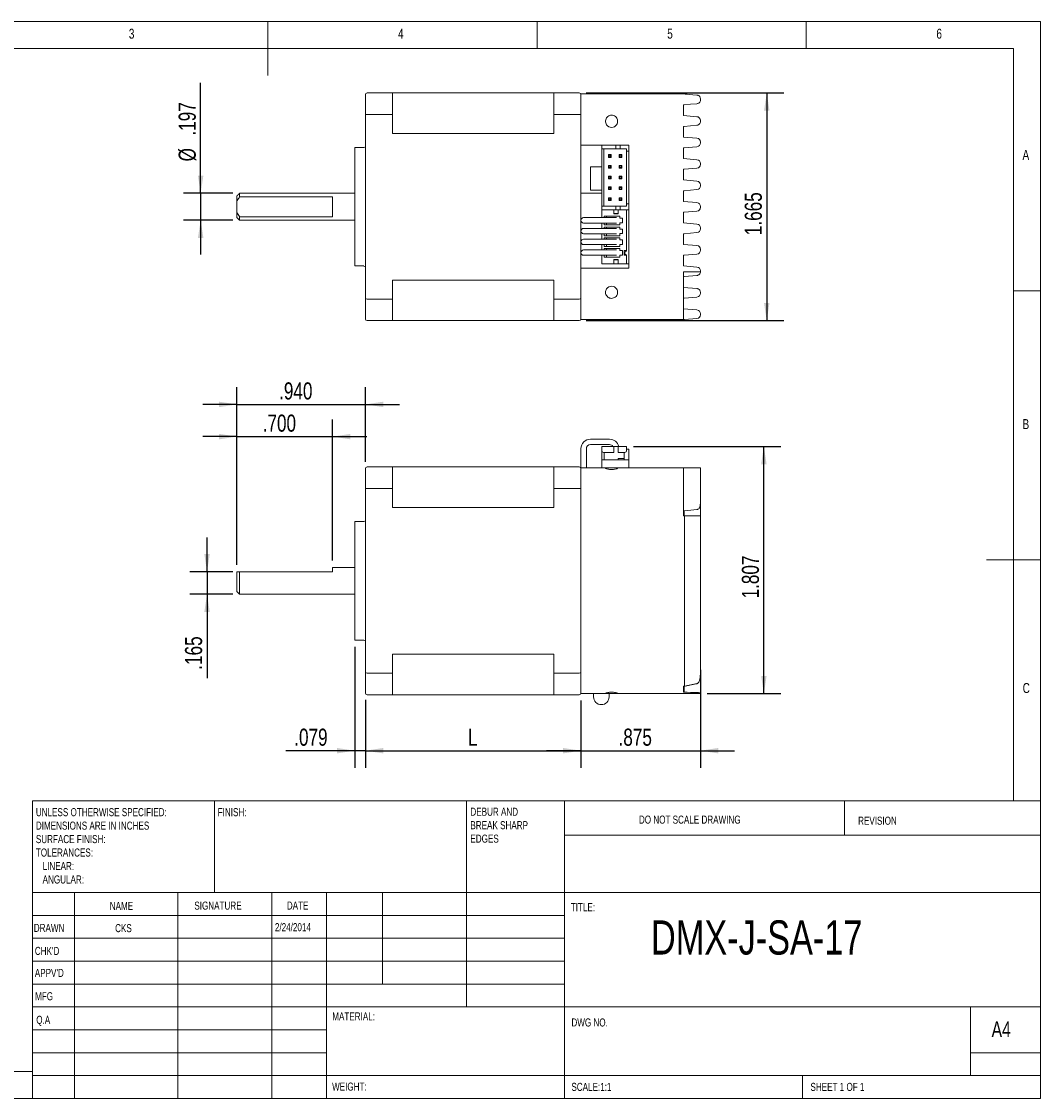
# Model space of a CAD drawing. Header units: inches. Extents: x 0.2 to 11.5, y 0.2 to 8.1.
# Tile 3 of 3: x 4 to 11.5, y 0.2 to 8.1. Entities that reach past the tile are written whole.
import ezdxf

# ---------------------------------------------------------------- set-up
doc = ezdxf.new("R2010")
doc.units = ezdxf.units.IN
doc.header["$MEASUREMENT"] = 0
doc.layers.add('FORMAT', color=7, linetype='Continuous')
doc.styles.add('SLDTEXTSTYLE0', font='TXT', dxfattribs={"width": 0.75})
doc.dimstyles.new('SLDDIMSTYLE1', dxfattribs={"dimtxt": 0.125, "dimasz": 0.13, "dimexe": 0, "dimexo": 0.0625, "dimgap": 0.03125, "dimtad": 2, "dimdec": 3, "dimzin": 12, "dimdsep": 46, "dimtxsty": 'Standard', "dimsah": 1, "dimcen": 0.09, "dimadec": 0, "dimazin": 0, "dimtfac": 1, "dimtdec": 3, "dimtofl": 0, "dimtmove": 0, "dimatfit": 3, "dimfxl": 0, "dimtolj": 1, "dimtzin": 12, "dimarcsym": 0})
doc.dimstyles.new('SLDDIMSTYLE4', dxfattribs={"dimtxt": 0.125, "dimasz": 0.13, "dimexe": 0, "dimexo": 0.0625, "dimgap": 0.03125, "dimtad": 2, "dimdec": 3, "dimzin": 12, "dimdsep": 46, "dimtxsty": 'Standard', "dimsah": 1, "dimcen": 0.09, "dimadec": 0, "dimazin": 0, "dimtfac": 1, "dimtdec": 3, "dimtofl": 0, "dimtmove": 0, "dimatfit": 3, "dimfxl": 0, "dimtolj": 1, "dimtzin": 12, "dimarcsym": 0})
doc.dimstyles.new('SLDDIMSTYLE5', dxfattribs={"dimtxt": 0.125, "dimasz": 0.13, "dimexe": 0, "dimexo": 0.0625, "dimgap": 0.03125, "dimtad": 2, "dimdec": 3, "dimzin": 4, "dimdsep": 46, "dimtxsty": 'Standard', "dimsah": 1, "dimcen": 0.09, "dimadec": 0, "dimazin": 0, "dimtfac": 1, "dimtdec": 3, "dimtofl": 0, "dimtmove": 0, "dimatfit": 3, "dimfxl": 0, "dimtolj": 1, "dimtzin": 12, "dimarcsym": 0})

# ---------------------------------------------------------------- blocks, each defined once
blk = doc.blocks.new('SW_NOTE_0')
at = {"color": 0, "linetype": 'Continuous', "lineweight": 0, "attachment_point": 1, "style": 'SLDTEXTSTYLE0'}
for s, insert, char_height in [('UNLESS OTHERWISE SPECIFIED:', (0, 0.0761), 0.059055), ('DIMENSIONS ARE IN INCHES', (0, -0.0223), 0.059055), ('SURFACE FINISH:', (0, -0.1207), 0.059055), ('TOLERANCES:', (0, -0.2191), 0.059055), ('   LINEAR:', (0, -0.3176), 0.05906), ('   ANGULAR:', (0, -0.416), 0.059055)]:
    blk.add_mtext(s, dxfattribs=dict(at, insert=insert, char_height=char_height))
blk = doc.blocks.new('SW_NOTE_1')
at = {"color": 0, "linetype": 'Continuous', "lineweight": 0, "attachment_point": 1, "style": 'SLDTEXTSTYLE0'}
for s, insert, char_height in [('DEBUR AND ', (0, 0.0761), 0.05906), ('BREAK SHARP ', (0, -0.0223), 0.059055), ('EDGES', (0, -0.1207), 0.05906)]:
    blk.add_mtext(s, dxfattribs=dict(at, insert=insert, char_height=char_height))
blk = doc.blocks.new('*D7')
at = {"layer": 'FORMAT'}
for p, q in [((5.4012, 4.0483), (5.4012, 4.2983)), ((5.5894, 4.0483), (5.2762, 4.0483)), ((5.4012, 4.0483), (5.4012, 3.8833)), ((5.5894, 3.8833), (5.2762, 3.8833)), ((5.4012, 3.8833), (5.4012, 3.269))]:
    blk.add_line(p, q, dxfattribs=at)
for points in [[(5.4012, 4.0483), (5.4212, 4.1783), (5.3812, 4.1783)], [(5.4012, 3.8833), (5.3812, 3.7533), (5.4212, 3.7533)]]:
    blk.add_solid(points, dxfattribs=at)
at = {"layer": 'FORMAT', "insert": (5.24, 3.3315), "char_height": 0.125, "attachment_point": 1, "rotation": 90, "style": 'SLDTEXTSTYLE0'}
blk.add_mtext('.165', dxfattribs=at)
blk = doc.blocks.new('*D8')
at = {"layer": 'FORMAT'}
for p, q in [((5.6197, 4.0983), (5.6197, 5.161)), ((6.3197, 4.1301), (6.3197, 5.161)), ((5.6197, 5.036), (5.3697, 5.036)), ((5.6197, 5.036), (6.3197, 5.036)), ((6.3197, 5.036), (6.5697, 5.036))]:
    blk.add_line(p, q, dxfattribs=at)
for points in [[(5.6197, 5.036), (5.4897, 5.056), (5.4897, 5.016)], [(6.3197, 5.036), (6.4497, 5.016), (6.4497, 5.056)]]:
    blk.add_solid(points, dxfattribs=at)
at = {"layer": 'FORMAT', "insert": (5.8081, 5.1971), "char_height": 0.125, "attachment_point": 1, "style": 'SLDTEXTSTYLE0'}
blk.add_mtext('.700', dxfattribs=at)
blk = doc.blocks.new('*D9')
at = {"layer": 'FORMAT'}
for p, q in [((5.6197, 4.0983), (5.6197, 5.3964)), ((6.5599, 4.8526), (6.5599, 5.3964)), ((5.6197, 5.2714), (5.3697, 5.2714)), ((5.6197, 5.2714), (6.5599, 5.2714)), ((6.5599, 5.2714), (6.8099, 5.2714))]:
    blk.add_line(p, q, dxfattribs=at)
for points in [[(5.6197, 5.2714), (5.4897, 5.2914), (5.4897, 5.2514)], [(6.5599, 5.2714), (6.6899, 5.2514), (6.6899, 5.2914)]]:
    blk.add_solid(points, dxfattribs=at)
at = {"layer": 'FORMAT', "insert": (5.9282, 5.4326), "char_height": 0.125, "attachment_point": 1, "style": 'SLDTEXTSTYLE0'}
blk.add_mtext('.940', dxfattribs=at)
blk = doc.blocks.new('*D10')
at = {"layer": 'FORMAT'}
for p, q in [((6.4811, 3.4987), (6.4811, 2.6146)), ((6.5599, 3.1109), (6.5599, 2.6146)), ((6.4811, 2.7396), (5.9764, 2.7396)), ((6.5599, 2.7396), (6.4811, 2.7396)), ((6.5599, 2.7396), (6.8099, 2.7396))]:
    blk.add_line(p, q, dxfattribs=at)
for points in [[(6.4811, 2.7396), (6.3511, 2.7596), (6.3511, 2.7196)], [(6.5599, 2.7396), (6.6899, 2.7196), (6.6899, 2.7596)]]:
    blk.add_solid(points, dxfattribs=at)
at = {"layer": 'FORMAT', "insert": (6.0389, 2.9008), "char_height": 0.125, "attachment_point": 1, "style": 'SLDTEXTSTYLE0'}
blk.add_mtext('.079', dxfattribs=at)
blk = doc.blocks.new('*D11')
at = {"layer": 'FORMAT'}
for p, q in [((6.5599, 3.1109), (6.5599, 2.6146)), ((8.1347, 3.1067), (8.1347, 2.6146)), ((6.5599, 2.7396), (8.1347, 2.7396))]:
    blk.add_line(p, q, dxfattribs=at)
for points in [[(6.5599, 2.7396), (6.6899, 2.7196), (6.6899, 2.7596)], [(8.1347, 2.7396), (8.0047, 2.7596), (8.0047, 2.7196)]]:
    blk.add_solid(points, dxfattribs=at)
at = {"layer": 'FORMAT', "insert": (7.3088, 2.9008), "char_height": 0.125, "attachment_point": 1, "style": 'SLDTEXTSTYLE0'}
blk.add_mtext('L', dxfattribs=at)
blk = doc.blocks.new('*D12')
at = {"layer": 'FORMAT'}
for p, q in [((9.0097, 3.3317), (9.0097, 2.6146)), ((8.1347, 3.1067), (8.1347, 2.6146)), ((8.1347, 2.7396), (7.8847, 2.7396)), ((8.1347, 2.7396), (9.0097, 2.7396)), ((9.0097, 2.7396), (9.2597, 2.7396))]:
    blk.add_line(p, q, dxfattribs=at)
for points in [[(8.1347, 2.7396), (8.0047, 2.7596), (8.0047, 2.7196)], [(9.0097, 2.7396), (9.1397, 2.7196), (9.1397, 2.7596)]]:
    blk.add_solid(points, dxfattribs=at)
at = {"layer": 'FORMAT', "insert": (8.4106, 2.9008), "char_height": 0.125, "attachment_point": 1, "style": 'SLDTEXTSTYLE0'}
blk.add_mtext('.875', dxfattribs=at)
blk = doc.blocks.new('*D13')
at = {"layer": 'FORMAT'}
for p, q in [((8.5189, 4.9642), (9.5983, 4.9642)), ((9.4733, 3.1567), (9.4733, 4.9642)), ((9.0597, 3.1567), (9.5983, 3.1567))]:
    blk.add_line(p, q, dxfattribs=at)
for points in [[(9.4733, 4.9642), (9.4533, 4.8342), (9.4933, 4.8342)], [(9.4733, 3.1567), (9.4933, 3.2867), (9.4533, 3.2867)]]:
    blk.add_solid(points, dxfattribs=at)
at = {"layer": 'FORMAT', "insert": (9.3122, 3.8527), "char_height": 0.125, "attachment_point": 1, "rotation": 90, "style": 'SLDTEXTSTYLE0'}
blk.add_mtext('1.807', dxfattribs=at)
blk = doc.blocks.new('*D14')
at = {"layer": 'FORMAT'}
for p, q in [((5.3546, 6.8149), (5.3546, 7.6225)), ((5.5894, 6.8149), (5.2296, 6.8149)), ((5.3546, 6.8149), (5.3546, 6.6181)), ((5.5894, 6.6181), (5.2296, 6.6181)), ((5.3546, 6.6181), (5.3546, 6.3681))]:
    blk.add_line(p, q, dxfattribs=at)
for points in [[(5.3546, 6.8149), (5.3746, 6.9449), (5.3346, 6.9449)], [(5.3546, 6.6181), (5.3346, 6.4881), (5.3746, 6.4881)]]:
    blk.add_solid(points, dxfattribs=at)
at = {"layer": 'FORMAT', "char_height": 0.125, "attachment_point": 1, "rotation": 90, "style": 'SLDTEXTSTYLE0'}
for s, insert in [('.197', (5.1935, 7.2368)), ('%%c', (5.1935, 7.0483))]:
    blk.add_mtext(s, dxfattribs=dict(at, insert=insert))
blk = doc.blocks.new('*D15')
at = {"layer": 'FORMAT'}
for p, q in [((8.1729, 7.5492), (9.6194, 7.5492)), ((9.4944, 7.5492), (9.4944, 5.8838)), ((8.1729, 5.8838), (9.6194, 5.8838))]:
    blk.add_line(p, q, dxfattribs=at)
for points in [[(9.4944, 7.5492), (9.4744, 7.4192), (9.5144, 7.4192)], [(9.4944, 5.8838), (9.5144, 6.0138), (9.4744, 6.0138)]]:
    blk.add_solid(points, dxfattribs=at)
at = {"layer": 'FORMAT', "insert": (9.3333, 6.5088), "char_height": 0.125, "attachment_point": 1, "rotation": 90, "style": 'SLDTEXTSTYLE0'}
blk.add_mtext('1.665', dxfattribs=at)

msp = doc.modelspace()

# ---------------------------------------------------------------- linework, layer by layer
at = {"color": 7, "linetype": 'Continuous', "lineweight": 0}
for p, q in [((11.4961, 8.0709), (0.1969, 8.0709)), ((5.8465, 8.0709), (5.8465, 7.6772)), ((7.815, 8.0709), (7.815, 7.874)), ((9.7835, 7.874), (9.7835, 8.0709)), ((11.4961, 3.0413), (11.4961, 8.0709)), ((11.2992, 7.874), (0.3937, 7.874)), ((11.2992, 2.372), (11.2992, 7.874)), ((11.2992, 6.1024), (11.4961, 6.1024)), ((11.4961, 4.1339), (11.1024, 4.1339)), ((11.4961, 0.1969), (11.4961, 3.0413)), ((4.126, 2.372), (11.4961, 2.372)), ((4.126, 2.372), (4.126, 0.1969)), ((5.4567, 1.7028), (5.4567, 2.372)), ((7.2992, 2.372), (7.2992, 0.8661)), ((8.0157, 2.372), (8.0157, 0.1969)), ((10.063, 2.1211), (10.063, 2.372)), ((11.4961, 2.1211), (8.0157, 2.1211)), ((11.4961, 1.7028), (4.126, 1.7028)), ((4.4331, 1.7028), (4.4331, 0.1969)), ((5.1886, 1.7028), (5.1886, 0.1969)), ((5.874, 1.7028), (5.874, 0.1969)), ((6.2756, 0.1969), (6.2756, 1.7028)), ((6.685, 1.0335), (6.685, 1.7028)), ((8.0157, 1.5354), (4.126, 1.5354)), ((8.0157, 1.3681), (4.126, 1.3681)), ((8.0157, 1.2008), (4.126, 1.2008)), ((8.0157, 1.0335), (4.126, 1.0335)), ((6.2756, 0.8661), (4.126, 0.8661)), ((6.2756, 0.8661), (11.4961, 0.8661)), ((10.9843, 0.3642), (10.9843, 0.8661)), ((6.2756, 0.6988), (4.126, 0.6988)), ((6.2756, 0.5315), (4.126, 0.5315)), ((11.4961, 0.5315), (10.9843, 0.5315)), ((0.3937, 0.3937), (4.126, 0.3937)), ((4.126, 0.3642), (11.4961, 0.3642)), ((9.7559, 0.1969), (9.7559, 0.3642)), ((0.1969, 0.1969), (11.4961, 0.1969))]:
    msp.add_line(p, q, dxfattribs=at)
at = {"color": 7, "linetype": 'Continuous', "lineweight": 15}
for p, q in [((6.5599, 7.3868), (6.5599, 7.5374)), ((6.5717, 7.5492), (6.7567, 7.5492)), ((6.7567, 7.3917), (6.7567, 7.5492)), ((7.9378, 7.5492), (6.7567, 7.5492)), ((7.9378, 7.5492), (8.1229, 7.5492)), ((7.9378, 7.3917), (7.9378, 7.5492)), ((8.1347, 7.5374), (8.1347, 7.5415)), ((8.1347, 7.5415), (8.8867, 7.5415)), ((8.1347, 7.5374), (8.1347, 7.5263)), ((8.1347, 7.3979), (8.1347, 7.5263)), ((9.0097, 7.5051), (9.0097, 7.4976)), ((8.8897, 7.4615), (8.8847, 7.4615)), ((8.8847, 7.4615), (8.8847, 7.3835)), ((6.5599, 6.0462), (6.5599, 7.3868)), ((6.5717, 7.3917), (6.7567, 7.3917)), ((6.7567, 7.2525), (6.7567, 7.3917)), ((7.9378, 7.3917), (8.1229, 7.3917)), ((7.9378, 7.2525), (7.9378, 7.3917)), ((8.1347, 7.3979), (8.1347, 7.3868)), ((8.1347, 7.3868), (8.1347, 7.3595)), ((8.1347, 7.3165), (8.1347, 7.3595)), ((9.0097, 7.3469), (9.0097, 7.3406)), ((7.9378, 7.2525), (6.7567, 7.2525)), ((8.1347, 7.1665), (8.1347, 7.3165)), ((8.8847, 7.2265), (8.8847, 7.3045)), ((8.8847, 7.3045), (8.8897, 7.3045)), ((8.8897, 7.3045), (8.9841, 7.3128)), ((8.2878, 7.1665), (8.1347, 7.1665)), ((8.1347, 7.1665), (8.1347, 6.2665)), ((8.2878, 7.1665), (8.3902, 7.1665)), ((8.2878, 7.1665), (8.2878, 7.139)), ((8.3902, 7.1665), (8.3902, 7.139)), ((8.3902, 7.1665), (8.4217, 7.1665)), ((8.4217, 7.139), (8.4217, 7.1665)), ((8.4847, 7.1665), (8.4217, 7.1665)), ((8.4847, 7.1665), (8.4847, 7.1232)), ((8.9841, 7.2178), (8.8847, 7.2265)), ((9.0097, 7.1899), (9.0097, 7.1836)), ((6.4811, 6.2835), (6.4811, 7.1496)), ((8.2878, 7.139), (8.3902, 7.139)), ((8.2878, 6.7216), (8.2878, 7.139)), ((8.3036, 7.139), (8.3036, 6.7216)), ((8.337, 7.0976), (8.341, 7.0937)), ((8.337, 7.0779), (8.337, 7.0976)), ((8.3567, 7.0976), (8.337, 7.0976)), ((8.341, 7.0937), (8.341, 7.0819)), ((8.341, 7.0937), (8.3528, 7.0937)), ((8.3567, 7.0976), (8.3528, 7.0937)), ((8.3528, 7.0937), (8.3528, 7.0819)), ((8.3567, 7.0976), (8.3567, 7.0779)), ((8.4217, 7.139), (8.3902, 7.139)), ((8.4197, 7.0937), (8.4158, 7.0976)), ((8.4355, 7.0976), (8.4158, 7.0976)), ((8.4158, 7.0779), (8.4158, 7.0976)), ((8.4197, 7.0937), (8.4315, 7.0937)), ((8.4197, 7.0819), (8.4197, 7.0937)), ((8.4689, 7.139), (8.4217, 7.139)), ((8.4315, 7.0937), (8.4355, 7.0976)), ((8.4315, 7.0819), (8.4315, 7.0937)), ((8.4355, 7.0976), (8.4355, 7.0779)), ((8.4689, 7.139), (8.4689, 7.1232)), ((8.4689, 7.1232), (8.4847, 7.1232)), ((8.4689, 7.1232), (8.4689, 6.7374)), ((8.4847, 7.1232), (8.4847, 6.7374)), ((8.8847, 7.1475), (8.8897, 7.1475)), ((8.8847, 7.0695), (8.8847, 7.1475)), ((8.8897, 7.1475), (8.9841, 7.1558)), ((8.2878, 7.009), (8.2047, 7.009)), ((8.2047, 7.009), (8.2047, 6.839)), ((8.341, 7.0819), (8.337, 7.0779)), ((8.3567, 7.0779), (8.337, 7.0779)), ((8.341, 7.0149), (8.337, 7.0189)), ((8.337, 6.9992), (8.337, 7.0189)), ((8.3567, 7.0189), (8.337, 7.0189)), ((8.3528, 7.0819), (8.341, 7.0819)), ((8.341, 7.0031), (8.341, 7.0149)), ((8.3528, 7.0149), (8.341, 7.0149)), ((8.3528, 7.0819), (8.3567, 7.0779)), ((8.3567, 7.0189), (8.3528, 7.0149)), ((8.3528, 7.0149), (8.3528, 7.0031)), ((8.3567, 7.0189), (8.3567, 6.9992)), ((8.4158, 7.0779), (8.4197, 7.0819)), ((8.4355, 7.0779), (8.4158, 7.0779)), ((8.4197, 7.0149), (8.4158, 7.0189)), ((8.4355, 7.0189), (8.4158, 7.0189)), ((8.4158, 6.9992), (8.4158, 7.0189)), ((8.4315, 7.0819), (8.4197, 7.0819)), ((8.4315, 7.0149), (8.4197, 7.0149)), ((8.4197, 7.0031), (8.4197, 7.0149)), ((8.4355, 7.0779), (8.4315, 7.0819)), ((8.4355, 7.0189), (8.4315, 7.0149)), ((8.4315, 7.0149), (8.4315, 7.0031)), ((8.4355, 7.0189), (8.4355, 6.9992)), ((8.9841, 7.0608), (8.8847, 7.0695)), ((9.0097, 7.0329), (9.0097, 7.0266)), ((8.341, 7.0031), (8.337, 6.9992)), ((8.3567, 6.9992), (8.337, 6.9992)), ((8.341, 6.9362), (8.337, 6.9401)), ((8.337, 6.9205), (8.337, 6.9401)), ((8.3567, 6.9401), (8.337, 6.9401)), ((8.3528, 7.0031), (8.341, 7.0031)), ((8.341, 6.9244), (8.341, 6.9362)), ((8.3528, 6.9362), (8.341, 6.9362)), ((8.3567, 6.9992), (8.3528, 7.0031)), ((8.3567, 6.9401), (8.3528, 6.9362)), ((8.3528, 6.9362), (8.3528, 6.9244)), ((8.3567, 6.9401), (8.3567, 6.9205)), ((8.4197, 7.0031), (8.4158, 6.9992)), ((8.4355, 6.9992), (8.4158, 6.9992)), ((8.4197, 6.9362), (8.4158, 6.9401)), ((8.4355, 6.9401), (8.4158, 6.9401)), ((8.4158, 6.9205), (8.4158, 6.9401)), ((8.4315, 7.0031), (8.4197, 7.0031)), ((8.4315, 6.9362), (8.4197, 6.9362)), ((8.4197, 6.9244), (8.4197, 6.9362)), ((8.4355, 6.9992), (8.4315, 7.0031)), ((8.4355, 6.9401), (8.4315, 6.9362)), ((8.4315, 6.9362), (8.4315, 6.9244)), ((8.4355, 6.9401), (8.4355, 6.9205)), ((8.8847, 6.9905), (8.8897, 6.9905)), ((8.8847, 6.9125), (8.8847, 6.9905)), ((8.8897, 6.9905), (8.9841, 6.9988)), ((8.341, 6.9244), (8.337, 6.9205)), ((8.3567, 6.9205), (8.337, 6.9205)), ((8.337, 6.8614), (8.341, 6.8575)), ((8.337, 6.8417), (8.337, 6.8614)), ((8.3567, 6.8614), (8.337, 6.8614)), ((8.3528, 6.9244), (8.341, 6.9244)), ((8.341, 6.8575), (8.3528, 6.8575)), ((8.341, 6.8575), (8.341, 6.8457)), ((8.3567, 6.9205), (8.3528, 6.9244)), ((8.3567, 6.8614), (8.3528, 6.8575)), ((8.3528, 6.8575), (8.3528, 6.8457)), ((8.3567, 6.8614), (8.3567, 6.8417)), ((8.4197, 6.9244), (8.4158, 6.9205)), ((8.4355, 6.9205), (8.4158, 6.9205)), ((8.4197, 6.8575), (8.4158, 6.8614)), ((8.4355, 6.8614), (8.4158, 6.8614)), ((8.4158, 6.8417), (8.4158, 6.8614)), ((8.4315, 6.9244), (8.4197, 6.9244)), ((8.4197, 6.8575), (8.4315, 6.8575)), ((8.4197, 6.8457), (8.4197, 6.8575)), ((8.4355, 6.9205), (8.4315, 6.9244)), ((8.4315, 6.8575), (8.4355, 6.8614)), ((8.4315, 6.8457), (8.4315, 6.8575)), ((8.4355, 6.8614), (8.4355, 6.8417)), ((8.9841, 6.9038), (8.8847, 6.9125)), ((9.0097, 6.8759), (9.0097, 6.8696)), ((5.6197, 6.7586), (5.6197, 6.7953)), ((5.6394, 6.8149), (5.6394, 6.7891)), ((5.6394, 6.7891), (6.3197, 6.7891)), ((6.3197, 6.644), (6.3197, 6.7891)), ((8.2047, 6.839), (8.2878, 6.839)), ((8.341, 6.8457), (8.337, 6.8417)), ((8.3567, 6.8417), (8.337, 6.8417)), ((8.341, 6.7787), (8.337, 6.7827)), ((8.3567, 6.7827), (8.337, 6.7827)), ((8.337, 6.763), (8.337, 6.7827)), ((8.3528, 6.8457), (8.341, 6.8457)), ((8.3528, 6.7787), (8.341, 6.7787)), ((8.341, 6.7669), (8.341, 6.7787)), ((8.3528, 6.8457), (8.3567, 6.8417)), ((8.3567, 6.7827), (8.3528, 6.7787)), ((8.3528, 6.7787), (8.3528, 6.7669)), ((8.3567, 6.7827), (8.3567, 6.763)), ((8.4158, 6.8417), (8.4197, 6.8457)), ((8.4355, 6.8417), (8.4158, 6.8417)), ((8.4197, 6.7787), (8.4158, 6.7827)), ((8.4355, 6.7827), (8.4158, 6.7827)), ((8.4158, 6.763), (8.4158, 6.7827)), ((8.4315, 6.8457), (8.4197, 6.8457)), ((8.4315, 6.7787), (8.4197, 6.7787)), ((8.4197, 6.7669), (8.4197, 6.7787)), ((8.4355, 6.8417), (8.4315, 6.8457)), ((8.4355, 6.7827), (8.4315, 6.7787)), ((8.4315, 6.7787), (8.4315, 6.7669)), ((8.4355, 6.7827), (8.4355, 6.763)), ((8.8847, 6.8335), (8.8897, 6.8335)), ((8.8847, 6.7555), (8.8847, 6.8335)), ((8.8897, 6.8335), (8.9841, 6.8418)), ((5.6197, 6.7586), (5.6197, 6.6744)), ((8.2878, 6.7216), (8.3902, 6.7216)), ((8.2878, 6.6941), (8.2878, 6.7216)), ((8.2878, 6.6372), (8.2878, 6.6941)), ((8.2878, 6.6941), (8.3764, 6.6941)), ((8.341, 6.7669), (8.337, 6.763)), ((8.3567, 6.763), (8.337, 6.763)), ((8.3528, 6.7669), (8.341, 6.7669)), ((8.3567, 6.763), (8.3528, 6.7669)), ((8.3764, 6.6941), (8.3764, 6.6646)), ((8.3764, 6.6941), (8.3902, 6.6941)), ((8.3902, 6.6941), (8.3902, 6.7216)), ((8.4217, 6.7216), (8.3902, 6.7216)), ((8.3902, 6.6941), (8.4079, 6.6941)), ((8.4079, 6.6646), (8.4079, 6.6941)), ((8.4079, 6.6941), (8.4689, 6.6941)), ((8.4197, 6.7669), (8.4158, 6.763)), ((8.4355, 6.763), (8.4158, 6.763)), ((8.4315, 6.7669), (8.4197, 6.7669)), ((8.4217, 6.6941), (8.4217, 6.7216)), ((8.4689, 6.7216), (8.4217, 6.7216)), ((8.4355, 6.763), (8.4315, 6.7669)), ((8.4689, 6.7374), (8.4847, 6.7374)), ((8.4689, 6.7216), (8.4689, 6.7374)), ((8.4689, 6.6941), (8.4689, 6.3959)), ((8.4689, 6.6941), (8.4847, 6.6941)), ((8.4847, 6.7374), (8.4847, 6.6941)), ((8.4847, 6.3004), (8.4847, 6.6941)), ((8.9841, 6.7468), (8.8847, 6.7555)), ((9.0097, 6.7189), (9.0097, 6.7126)), ((5.6197, 6.6378), (5.6197, 6.6744)), ((6.3197, 6.644), (5.6394, 6.644)), ((5.6394, 6.644), (5.6394, 6.6181)), ((8.2046, 6.6372), (8.1554, 6.6372)), ((8.3055, 6.6468), (8.3055, 6.6372)), ((8.4197, 6.6468), (8.3055, 6.6468)), ((8.3213, 6.6468), (8.3213, 6.6372)), ((8.3944, 6.6372), (8.3452, 6.6372)), ((8.4079, 6.6665), (8.3764, 6.6665)), ((8.3764, 6.6646), (8.4079, 6.6646)), ((8.4197, 6.6321), (8.4197, 6.6468)), ((8.4394, 6.6321), (8.4197, 6.6321)), ((8.4394, 6.5986), (8.4394, 6.6321)), ((8.8847, 6.6765), (8.8897, 6.6765)), ((8.8847, 6.5985), (8.8847, 6.6765)), ((8.8897, 6.6765), (8.9841, 6.6848)), ((8.1554, 6.5978), (8.2046, 6.5978)), ((8.2046, 6.5584), (8.1554, 6.5584)), ((8.2878, 6.5584), (8.2878, 6.5978)), ((8.3055, 6.5978), (8.3055, 6.5838)), ((8.3055, 6.5838), (8.4197, 6.5838)), ((8.3055, 6.5681), (8.3055, 6.5584)), ((8.4197, 6.5681), (8.3055, 6.5681)), ((8.3213, 6.5978), (8.3213, 6.5838)), ((8.3213, 6.5681), (8.3213, 6.5584)), ((8.3452, 6.5978), (8.3944, 6.5978)), ((8.3944, 6.5584), (8.3452, 6.5584)), ((8.4197, 6.5838), (8.4197, 6.5986)), ((8.4197, 6.5986), (8.4394, 6.5986)), ((8.4197, 6.5533), (8.4197, 6.5681)), ((8.4394, 6.5533), (8.4197, 6.5533)), ((8.4394, 6.5199), (8.4394, 6.5533)), ((8.9841, 6.5898), (8.8847, 6.5985)), ((9.0097, 6.5619), (9.0097, 6.5556)), ((8.1554, 6.5191), (8.2046, 6.5191)), ((8.2046, 6.4797), (8.1554, 6.4797)), ((8.2878, 6.4797), (8.2878, 6.5191)), ((8.3055, 6.5191), (8.3055, 6.5051)), ((8.3055, 6.5051), (8.4197, 6.5051)), ((8.4197, 6.4894), (8.3055, 6.4894)), ((8.3055, 6.4894), (8.3055, 6.4797)), ((8.3213, 6.5191), (8.3213, 6.5051)), ((8.3213, 6.4797), (8.3213, 6.4894)), ((8.3452, 6.5191), (8.3944, 6.5191)), ((8.3944, 6.4797), (8.3452, 6.4797)), ((8.4197, 6.5051), (8.4197, 6.5199)), ((8.4197, 6.5199), (8.4394, 6.5199)), ((8.4197, 6.4746), (8.4197, 6.4894)), ((8.4394, 6.4746), (8.4197, 6.4746)), ((8.4394, 6.4411), (8.4394, 6.4746)), ((8.8847, 6.5195), (8.8897, 6.5195)), ((8.8847, 6.4415), (8.8847, 6.5195)), ((8.8897, 6.5195), (8.9841, 6.5278)), ((8.1554, 6.4403), (8.2046, 6.4403)), ((8.2046, 6.4009), (8.1554, 6.4009)), ((8.2878, 6.4009), (8.2878, 6.4403)), ((8.3055, 6.4403), (8.3055, 6.4264)), ((8.3055, 6.4264), (8.4197, 6.4264)), ((8.4197, 6.4106), (8.3055, 6.4106)), ((8.3055, 6.4106), (8.3055, 6.4009)), ((8.3213, 6.4264), (8.3213, 6.4403)), ((8.3213, 6.4106), (8.3213, 6.4009)), ((8.3452, 6.4403), (8.3944, 6.4403)), ((8.3944, 6.4009), (8.3452, 6.4009)), ((8.4197, 6.4264), (8.4197, 6.4411)), ((8.4197, 6.4411), (8.4394, 6.4411)), ((8.4197, 6.3959), (8.4197, 6.4106)), ((8.4394, 6.3959), (8.4197, 6.3959)), ((8.4394, 6.3624), (8.4394, 6.3959)), ((8.4689, 6.3959), (8.4512, 6.3959)), ((8.4512, 6.3624), (8.4512, 6.3959)), ((8.4689, 6.3949), (8.4571, 6.385)), ((8.4571, 6.385), (8.4571, 6.3732)), ((8.4689, 6.3949), (8.4689, 6.3959)), ((8.9841, 6.4328), (8.8847, 6.4415)), ((9.0097, 6.4049), (9.0097, 6.3986)), ((8.1554, 6.3616), (8.2046, 6.3616)), ((8.2878, 6.3004), (8.2878, 6.3616)), ((8.3764, 6.3004), (8.2878, 6.3004)), ((8.3055, 6.3616), (8.3055, 6.3476)), ((8.3055, 6.3476), (8.4197, 6.3476)), ((8.3213, 6.3616), (8.3213, 6.3476)), ((8.3452, 6.3616), (8.3944, 6.3616)), ((8.4079, 6.3299), (8.3764, 6.3299)), ((8.3764, 6.3299), (8.3764, 6.3004)), ((8.3764, 6.3279), (8.4079, 6.3279)), ((8.4079, 6.3004), (8.3764, 6.3004)), ((8.4079, 6.3004), (8.4079, 6.3299)), ((8.4689, 6.3004), (8.4079, 6.3004)), ((8.4197, 6.3476), (8.4197, 6.3624)), ((8.4197, 6.3624), (8.4394, 6.3624)), ((8.4512, 6.3624), (8.4689, 6.3624)), ((8.4571, 6.3732), (8.4689, 6.3634)), ((8.4689, 6.3624), (8.4689, 6.3634)), ((8.4689, 6.3624), (8.4689, 6.3004)), ((8.4847, 6.3004), (8.4689, 6.3004)), ((8.4847, 6.2665), (8.4847, 6.3004)), ((8.8847, 6.3625), (8.8897, 6.3625)), ((8.8847, 6.2845), (8.8847, 6.3625)), ((8.8897, 6.3625), (8.9841, 6.3708)), ((8.1347, 6.1165), (8.1347, 6.2665)), ((8.4847, 6.2665), (8.1347, 6.2665)), ((8.9841, 6.2758), (8.8847, 6.2845)), ((8.8847, 6.2415), (9.0097, 6.2415)), ((8.8847, 6.2415), (8.8847, 6.1165)), ((9.0097, 6.2479), (9.0097, 6.2416)), ((9.0097, 6.2416), (9.0097, 6.2415)), ((7.9378, 6.1805), (6.7567, 6.1805)), ((6.7567, 6.0413), (6.7567, 6.1805)), ((7.9378, 6.0413), (7.9378, 6.1805)), ((8.8847, 6.2055), (8.8897, 6.2055)), ((8.1347, 6.0736), (8.1347, 6.1165)), ((8.1347, 6.0736), (8.1347, 6.0462)), ((8.8847, 5.8915), (8.8847, 6.1165)), ((9.0097, 6.0846), (9.0097, 6.0909)), ((6.5599, 5.8957), (6.5599, 6.0462)), ((6.5717, 6.0413), (6.7567, 6.0413)), ((6.7567, 5.8838), (6.7567, 6.0413)), ((7.9378, 6.0413), (8.1229, 6.0413)), ((7.9378, 5.8838), (7.9378, 6.0413)), ((8.1347, 6.0462), (8.1347, 6.0351)), ((8.1347, 5.9068), (8.1347, 6.0351)), ((8.8847, 6.0485), (8.8897, 6.0485)), ((8.8897, 6.0485), (8.9841, 6.0568)), ((8.1347, 5.9068), (8.1347, 5.8957)), ((8.9841, 5.9618), (8.8847, 5.9705)), ((9.0097, 5.9273), (9.0097, 5.9339)), ((6.5717, 5.8838), (6.7567, 5.8838)), ((7.9378, 5.8838), (6.7567, 5.8838)), ((7.9378, 5.8838), (8.1229, 5.8838)), ((8.1347, 5.8915), (8.1347, 5.8957)), ((8.8847, 5.8915), (8.1347, 5.8915)), ((8.8847, 5.8915), (8.8931, 5.8915)), ((8.8931, 5.8915), (8.9841, 5.8995)), ((8.2878, 4.9327), (8.2878, 4.9642)), ((8.3764, 4.9642), (8.2878, 4.9642)), ((8.3055, 4.9642), (8.2878, 4.9642)), ((8.3699, 4.9642), (8.3055, 4.9642)), ((8.3764, 4.9327), (8.3764, 4.9642)), ((8.4079, 4.9642), (8.3764, 4.9642)), ((8.4079, 4.9642), (8.4079, 4.9327)), ((8.4689, 4.9642), (8.4079, 4.9642)), ((8.4197, 4.9642), (8.4122, 4.9642)), ((8.4394, 4.9642), (8.4197, 4.9642)), ((8.4689, 4.9642), (8.4512, 4.9642)), ((8.4689, 4.9327), (8.4689, 4.9642)), ((8.2878, 4.8658), (8.2878, 4.9327)), ((8.2878, 4.8658), (8.2878, 4.9327)), ((8.2996, 4.9209), (8.3764, 4.9209)), ((8.3055, 4.9209), (8.3055, 4.8658)), ((8.3764, 4.9209), (8.3764, 4.9327)), ((8.4079, 4.9327), (8.4079, 4.9209)), ((8.4571, 4.9209), (8.4079, 4.9209)), ((8.4512, 4.8756), (8.4512, 4.9209)), ((8.4689, 4.9445), (8.4847, 4.9445)), ((8.4847, 4.9445), (8.4847, 4.8658)), ((8.4847, 4.9445), (8.4847, 4.8677)), ((6.5717, 4.8144), (6.7567, 4.8144)), ((7.9378, 4.8144), (6.7567, 4.8144)), ((6.7567, 4.6569), (6.7567, 4.8144)), ((7.9378, 4.6569), (7.9378, 4.8144)), ((7.9378, 4.8144), (8.1229, 4.8144)), ((8.1347, 4.8026), (8.1347, 4.8067)), ((8.1347, 4.8067), (8.3229, 4.8067)), ((8.1357, 4.8067), (8.1347, 4.8067)), ((8.2878, 4.8067), (8.1751, 4.8067)), ((8.2878, 4.8658), (8.2878, 4.8067)), ((8.4847, 4.8658), (8.2878, 4.8658)), ((8.3965, 4.8067), (8.3229, 4.8067)), ((8.3965, 4.8067), (8.8847, 4.8067)), ((8.4079, 4.8658), (8.4079, 4.8756)), ((8.4079, 4.8756), (8.4512, 4.8756)), ((8.4512, 4.8658), (8.4512, 4.8756)), ((8.4512, 4.8658), (8.4512, 4.8756)), ((8.4512, 4.8658), (8.4512, 4.8756)), ((8.4512, 4.8658), (8.4512, 4.8756)), ((8.4689, 4.8658), (8.4512, 4.8658)), ((8.4571, 4.8658), (8.4689, 4.8658)), ((8.4571, 4.8658), (8.4689, 4.8658)), ((8.4689, 4.8658), (8.4571, 4.8658)), ((8.4689, 4.8658), (8.4571, 4.8658)), ((8.4847, 4.8067), (8.4847, 4.8658)), ((8.8847, 4.5817), (8.8847, 4.8067)), ((8.8847, 4.8067), (9.0097, 4.8067)), ((8.8847, 4.8067), (8.8897, 4.8067)), ((8.8847, 4.8067), (8.8897, 4.8067)), ((8.8847, 4.8067), (8.8897, 4.8067)), ((8.8847, 4.8067), (8.8897, 4.8067)), ((8.8847, 4.8067), (8.8897, 4.8067)), ((8.8847, 4.8067), (8.8897, 4.8067)), ((8.8847, 4.8067), (8.8897, 4.8067)), ((8.8897, 4.8067), (8.9841, 4.8067)), ((8.8897, 4.8067), (8.9841, 4.8067)), ((8.8897, 4.8067), (8.9841, 4.8067)), ((8.8897, 4.8067), (8.9841, 4.8067)), ((8.8897, 4.8067), (8.9841, 4.8067)), ((8.8897, 4.8067), (8.9841, 4.8067)), ((8.8897, 4.8067), (8.9841, 4.8067)), ((8.9841, 4.8067), (9.0097, 4.8067)), ((8.9841, 4.8067), (9.0097, 4.8067)), ((8.9841, 4.8067), (9.0097, 4.8067)), ((8.9841, 4.8067), (9.0097, 4.8067)), ((8.9841, 4.8067), (9.0097, 4.8067)), ((8.9841, 4.8067), (9.0097, 4.8067)), ((8.9841, 4.8067), (8.9959, 4.8067)), ((9.0097, 4.5817), (9.0097, 4.8067)), ((9.0097, 4.8067), (9.0097, 4.4567)), ((6.5599, 4.652), (6.5599, 4.8026)), ((8.1347, 4.8026), (8.1347, 4.7915)), ((8.1347, 4.6631), (8.1347, 4.7915)), ((6.5599, 3.3114), (6.5599, 4.652)), ((6.5717, 4.6569), (6.7567, 4.6569)), ((6.7567, 4.5177), (6.7567, 4.6569)), ((7.9378, 4.5177), (7.9378, 4.6569)), ((7.9378, 4.6569), (8.1229, 4.6569)), ((8.1347, 4.6631), (8.1347, 4.652)), ((8.1347, 4.652), (8.1347, 4.6247)), ((8.1347, 4.5817), (8.1347, 4.6247)), ((8.1347, 3.3817), (8.1347, 4.5817)), ((8.8847, 4.5817), (8.8847, 4.4567)), ((7.9378, 4.5177), (6.7567, 4.5177)), ((8.8847, 4.4939), (8.8897, 4.4939)), ((8.8897, 4.4572), (8.8897, 4.4939)), ((6.4811, 3.5487), (6.4811, 4.4148)), ((8.8847, 4.4567), (8.8931, 4.4567)), ((8.8931, 3.3817), (8.8931, 4.4567)), ((8.8931, 4.4567), (8.9841, 4.4567)), ((8.9841, 4.4567), (9.0097, 4.4567)), ((9.0097, 4.4567), (9.0097, 3.3817)), ((5.6197, 3.903), (5.6197, 4.0483)), ((6.3197, 4.0483), (5.6394, 4.0483)), ((5.6394, 4.0483), (5.6394, 3.8833)), ((6.3197, 4.0483), (6.3197, 4.0801)), ((7.9378, 3.4457), (6.7567, 3.4457)), ((6.7567, 3.3065), (6.7567, 3.4457)), ((7.9378, 3.3065), (7.9378, 3.4457)), ((6.5599, 3.1609), (6.5599, 3.3114)), ((8.1347, 3.3388), (8.1347, 3.3817)), ((8.1347, 3.3388), (8.1347, 3.3114)), ((8.1347, 3.3114), (8.1347, 3.3003)), ((8.8931, 3.2112), (8.8931, 3.3817)), ((9.0097, 3.3817), (9.0097, 3.3323)), ((9.0097, 3.3323), (9.0097, 3.159)), ((6.5717, 3.3065), (6.7567, 3.3065)), ((6.7567, 3.149), (6.7567, 3.3065)), ((7.9378, 3.3065), (8.1229, 3.3065)), ((7.9378, 3.149), (7.9378, 3.3065)), ((8.1347, 3.172), (8.1347, 3.3003)), ((8.1347, 3.172), (8.1347, 3.1609)), ((8.1347, 3.1567), (8.1347, 3.1609)), ((8.3229, 3.1567), (8.1347, 3.1567)), ((8.2277, 3.1567), (8.1347, 3.1567)), ((8.3965, 3.1567), (8.3229, 3.1567)), ((8.4847, 3.1567), (8.3417, 3.1567)), ((8.9929, 3.1567), (8.3965, 3.1567)), ((8.8847, 3.2106), (8.8931, 3.2112)), ((8.8847, 3.2106), (8.8847, 3.1672)), ((8.8847, 3.1672), (8.8897, 3.1672)), ((8.8847, 3.1567), (8.8897, 3.1567)), ((8.8847, 3.1567), (8.8897, 3.1567)), ((8.8847, 3.1567), (8.8897, 3.1567)), ((8.8847, 3.1567), (8.8897, 3.1567)), ((8.8847, 3.1567), (8.8897, 3.1567)), ((8.8847, 3.1567), (8.8897, 3.1567)), ((8.8847, 3.1567), (8.8897, 3.1567)), ((8.8897, 3.1672), (8.8897, 3.211)), ((8.9841, 3.1567), (8.8897, 3.1567)), ((8.9841, 3.1567), (8.8897, 3.1567)), ((8.9841, 3.1567), (8.8897, 3.1567)), ((8.9841, 3.1567), (8.8897, 3.1567)), ((8.9841, 3.1567), (8.8897, 3.1567)), ((8.9841, 3.1567), (8.8897, 3.1567)), ((8.9841, 3.1567), (8.8897, 3.1567)), ((9.0097, 3.1567), (8.9841, 3.1567)), ((9.0097, 3.1567), (8.9841, 3.1567)), ((9.0097, 3.1567), (8.9841, 3.1567)), ((9.0097, 3.1567), (8.9841, 3.1567)), ((9.0097, 3.1567), (8.9841, 3.1567)), ((9.0097, 3.1567), (8.9841, 3.1567)), ((9.0097, 3.1567), (8.9841, 3.1567)), ((9.0097, 3.159), (9.0097, 3.1582)), ((9.0097, 3.1582), (9.0097, 3.1567)), ((6.5717, 3.149), (6.7567, 3.149)), ((7.9378, 3.149), (6.7567, 3.149)), ((7.9378, 3.149), (8.1229, 3.149))]:
    msp.add_line(p, q, dxfattribs=at)
at = {"color": 7, "linetype": 'Continuous', "lineweight": 15, "flags": 128}
for points in [[(8.9841, 7.533), (8.9545, 7.5356), (8.9301, 7.5377), (8.9112, 7.5394), (8.8976, 7.5406), (8.8894, 7.5413), (8.8867, 7.5415)], [(8.8897, 7.4615), (8.9374, 7.4657), (8.9841, 7.4698)], [(8.9841, 7.3748), (8.9343, 7.3791), (8.8847, 7.3835)], [(8.8897, 6.2055), (8.9223, 6.2084), (8.9538, 6.2111), (8.9841, 6.2138)], [(8.9841, 6.1188), (8.9509, 6.1217), (8.9178, 6.1246), (8.8847, 6.1275)], [(9.0097, 4.8067), (9.0097, 4.8067)]]:
    msp.add_lwpolyline(points, dxfattribs=at)
at = {"color": 7, "linetype": 'Continuous', "lineweight": 15}
for centre, radius, start, end in [((6.5717, 7.5374), 0.0118, 90, 180), ((8.1229, 7.5374), 0.0118, 0, 90), ((8.3597, 7.3415), 0.0445, 214.18022, 325.81978), ((8.9817, 7.3406), 0.028, 275, 300.3879), ((8.9817, 7.1899), 0.028, 0, 85), ((8.9817, 7.1836), 0.028, 275, 0), ((6.5481, 7.1614), 0.0118, 270, 0), ((8.9817, 7.0329), 0.028, 0, 85), ((8.9817, 7.0266), 0.028, 275, 0), ((8.9817, 6.8759), 0.028, 0, 85), ((8.9817, 6.8696), 0.028, 275, 0), ((8.9817, 6.7189), 0.028, 0, 85), ((8.9817, 6.7126), 0.028, 275, 0), ((8.1554, 6.6175), 0.0197, 90, 270), ((8.1554, 6.5387), 0.0197, 90, 270), ((8.9817, 6.5619), 0.028, 0, 85), ((8.9817, 6.5556), 0.028, 275, 0), ((8.1554, 6.46), 0.0197, 90, 270), ((8.1554, 6.3813), 0.0197, 90, 270), ((8.9817, 6.4049), 0.028, 360, 85), ((8.9817, 6.3986), 0.028, 275, 360), ((6.5481, 6.2716), 0.0118, 0, 90), ((8.9817, 6.2479), 0.028, 0, 85), ((8.3597, 6.0915), 0.0445, 34.18022, 145.81978), ((8.9817, 6.0846), 0.028, 275, 0), ((8.9817, 6.0909), 0.028, 360, 66.39548), ((8.9817, 5.9339), 0.028, 0, 85), ((8.9817, 5.9273), 0.028, 275, 0), ((6.5717, 5.8957), 0.0118, 180, 270), ((8.1229, 5.8957), 0.0118, 270, 0), ((8.2046, 4.9482), 0.0689, 90, 180), ((8.2046, 4.9482), 0.0295, 90, 180), ((8.3452, 4.9482), 0.0689, 13.47021, 90), ((8.3452, 4.9482), 0.0295, 32.92399, 90), ((8.2996, 4.9327), 0.0118, 180, 270), ((8.4571, 4.9327), 0.0118, 270, 0), ((6.5717, 4.8026), 0.0118, 90, 180), ((8.1229, 4.8026), 0.0118, 0, 90), ((6.5481, 4.4266), 0.0118, 270, 0), ((6.5481, 3.5368), 0.0118, 0, 90), ((6.5717, 3.1609), 0.0118, 180, 270), ((8.1229, 3.1609), 0.0118, 270, 0), ((8.2847, 3.1334), 0.057, 180, 0)]:
    msp.add_arc(centre, radius, start, end, dxfattribs=at)
for centre, major_axis, ratio, start_param, end_param in [((6.5717, 7.3868), (0.0118, 0), 0.414214, 1.570796, 3.141593), ((8.1229, 7.3868), (0.0118, 0), 0.414214, 0, 1.570796), ((6.5717, 6.0462), (0.0118, 0), 0.414214, 3.141593, 4.712389), ((8.1229, 6.0462), (0.0118, 0), 0.414214, 4.712389, 6.283185), ((6.5717, 4.652), (0.0118, 0), 0.414214, 1.570796, 3.141593), ((8.1229, 4.652), (0.0118, 0), 0.414214, 0, 1.570796), ((7.8724, 4.5817), (1.4288, 0), 0.087489, 5.504731, 5.604072), ((9.0097, 4.5817), (1.4288, 0), 0.087489, 4.624788, 4.694529), ((6.5717, 3.3114), (0.0118, 0), 0.414214, 3.141593, 4.712389), ((8.1229, 3.3114), (0.0118, 0), 0.414214, 4.712389, 6.283185), ((9.6669, 3.3817), (2.5718, 0), 0.087489, 4.405366, 4.443684)]:
    msp.add_ellipse(centre, major_axis=major_axis, ratio=ratio, start_param=start_param, end_param=end_param, dxfattribs=at)
for points, knots in [([(9.0097, 7.5051), (9.0086, 7.5111), (9.007, 7.5196), (8.9994, 7.5272), (8.9939, 7.5306), (8.9885, 7.5324), (8.9855, 7.5328), (8.9841, 7.533)], [0, 0, 0, 0, 0.468665, 0.6688808, 0.8655935, 0.9414087, 1, 1, 1, 1]), ([(8.9841, 7.4698), (8.9867, 7.4702), (8.9918, 7.4711), (8.999, 7.4752), (9.0056, 7.482), (9.0092, 7.4901), (9.0095, 7.4955), (9.0097, 7.4976)], [0, 0, 0, 0, 0.147141, 0.293557, 0.501439, 0.799996, 1, 1, 1, 1]), ([(8.3965, 7.3165), (8.3989, 7.3209), (8.4036, 7.3296), (8.4048, 7.3446), (8.4014, 7.3591), (8.3933, 7.3719), (8.3813, 7.3814), (8.3668, 7.3863), (8.3518, 7.3861), (8.338, 7.3813), (8.3264, 7.3722), (8.3181, 7.3596), (8.3144, 7.3447), (8.3158, 7.3294), (8.3205, 7.3208), (8.3229, 7.3165)], [0, 0, 0, 0, 0.076124, 0.15225, 0.228514, 0.30654, 0.386311, 0.465092, 0.540461, 0.61401, 0.689329, 0.767901, 0.847723, 0.925921, 1, 1, 1, 1]), ([(9.0097, 7.3469), (9.0093, 7.3501), (9.0087, 7.3564), (9.0038, 7.3649), (8.9966, 7.3712), (8.9895, 7.3741), (8.9852, 7.3746), (8.9841, 7.3748)], [0, 0, 0, 0, 0.2302, 0.460311, 0.692089, 0.921048, 1, 1, 1, 1]), ([(8.9959, 7.3165), (8.9984, 7.3184), (9.0035, 7.3221), (9.0086, 7.3307), (9.0093, 7.3372), (9.0097, 7.3406)], [0, 0, 0, 0, 0.323057, 0.646148, 1, 1, 1, 1]), ([(5.6394, 6.7891), (5.6336, 6.781), (5.6266, 6.7711), (5.6208, 6.7606), (5.6197, 6.7586)], [0, 0, 0, 0, 0.81855, 1, 1, 1, 1]), ([(8.9841, 6.2138), (8.9865, 6.2142), (8.9912, 6.215), (8.9977, 6.2183), (9.0041, 6.2241), (9.0092, 6.2335), (9.0097, 6.2404), (9.0097, 6.2412), (9.0097, 6.2415)], [0, 0, 0, 0, 0.07568, 0.150852, 0.265316, 0.452874, 0.797412, 1, 1, 1, 1]), ([(8.3229, 6.1165), (8.3205, 6.1122), (8.3157, 6.1035), (8.3145, 6.0884), (8.3179, 6.0739), (8.326, 6.0611), (8.338, 6.0516), (8.3525, 6.0467), (8.3675, 6.0469), (8.3814, 6.0518), (8.393, 6.0608), (8.4013, 6.0734), (8.4049, 6.0883), (8.4036, 6.1036), (8.3988, 6.1123), (8.3965, 6.1165)], [0, 0, 0, 0, 0.076124, 0.15225, 0.228514, 0.30654, 0.386311, 0.465092, 0.540462, 0.61401, 0.689329, 0.767901, 0.847724, 0.925921, 1, 1, 1, 1]), ([(8.3229, 4.8067), (8.3205, 4.8067), (8.3157, 4.8065), (8.3145, 4.8051), (8.3179, 4.8028), (8.326, 4.7999), (8.338, 4.7972), (8.3525, 4.7956), (8.3675, 4.7957), (8.3814, 4.7972), (8.393, 4.7998), (8.4013, 4.8027), (8.4049, 4.8051), (8.4036, 4.8065), (8.3988, 4.8067), (8.3965, 4.8067)], [0, 0, 0, 0, 0.076124, 0.15225, 0.228514, 0.30654, 0.386311, 0.465092, 0.540462, 0.61401, 0.689329, 0.767901, 0.847724, 0.925921, 1, 1, 1, 1]), ([(8.9841, 4.5032), (8.9865, 4.5037), (8.9912, 4.5047), (8.9977, 4.5091), (9.0041, 4.5176), (9.0092, 4.5354), (9.0097, 4.558), (9.0097, 4.5753), (9.0097, 4.5817)], [0, 0, 0, 0, 0.07568, 0.150852, 0.265316, 0.452874, 0.797412, 1, 1, 1, 1]), ([(8.9841, 3.2296), (8.9857, 3.2301), (8.9893, 3.2313), (8.9951, 3.237), (9.0011, 3.2479), (9.0055, 3.264), (9.0086, 3.2863), (9.0095, 3.3076), (9.0097, 3.3241), (9.0097, 3.3305), (9.0097, 3.3322), (9.0097, 3.3323)], [0, 0, 0, 0, 0.04189, 0.100988, 0.214479, 0.384257, 0.558555, 0.8293, 0.956028, 0.996408, 1, 1, 1, 1]), ([(8.3965, 3.1567), (8.3989, 3.1568), (8.4036, 3.1569), (8.4048, 3.1583), (8.4014, 3.1606), (8.3933, 3.1635), (8.3813, 3.1662), (8.3668, 3.1678), (8.3518, 3.1678), (8.338, 3.1662), (8.3264, 3.1636), (8.3181, 3.1607), (8.3144, 3.1583), (8.3158, 3.1569), (8.3205, 3.1568), (8.3229, 3.1567)], [0, 0, 0, 0, 0.076123, 0.15225, 0.228514, 0.30654, 0.386311, 0.465092, 0.540461, 0.61401, 0.689329, 0.767901, 0.847724, 0.925921, 1, 1, 1, 1]), ([(9.0097, 3.159), (9.0093, 3.1595), (9.0087, 3.1605), (9.0038, 3.1623), (8.9966, 3.1638), (8.9895, 3.1646), (8.9852, 3.1648), (8.9841, 3.1648)], [0, 0, 0, 0, 0.230541, 0.460995, 0.693095, 0.922081, 1, 1, 1, 1]), ([(8.9929, 3.1567), (8.9957, 3.1567), (9.0012, 3.1567), (9.0069, 3.157), (9.0094, 3.1575), (9.0096, 3.158), (9.0097, 3.1582)], [0, 0, 0, 0, 0.2900177, 0.5800576, 0.8694194, 1, 1, 1, 1])]:
    msp.add_open_spline(points, degree=3, knots=knots, dxfattribs=at)
for points in [[(6.5481, 7.1496), (6.4811, 7.1496)], [(5.6394, 6.8149), (5.6197, 6.7953)], [(6.4811, 6.8149), (5.6394, 6.8149)], [(8.2878, 6.8149), (8.1347, 6.8149)], [(5.6197, 6.6744), (5.6394, 6.644)], [(5.6197, 6.6378), (5.6394, 6.6181)], [(5.6394, 6.6181), (6.4811, 6.6181)], [(8.1347, 6.6181), (8.1357, 6.6181)], [(8.3452, 6.6372), (8.2046, 6.6372)], [(8.2046, 6.5978), (8.3452, 6.5978)], [(8.3452, 6.5584), (8.2046, 6.5584)], [(8.2046, 6.5191), (8.3452, 6.5191)], [(8.3452, 6.4797), (8.2046, 6.4797)], [(8.2046, 6.4403), (8.3452, 6.4403)], [(8.3452, 6.4009), (8.2046, 6.4009)], [(8.2046, 6.3616), (8.3452, 6.3616)], [(6.4811, 6.2835), (6.5481, 6.2835)], [(8.9929, 6.1165), (8.9841, 6.1188)], [(8.3452, 5.017), (8.2046, 5.017)], [(8.2046, 4.9777), (8.3452, 4.9777)], [(8.1357, 4.9482), (8.1357, 4.8067)], [(8.1751, 4.8067), (8.1751, 4.9482)], [(6.5481, 4.4148), (6.4811, 4.4148)], [(5.6197, 4.0483), (5.6394, 4.0483)], [(6.4811, 4.0801), (6.3197, 4.0801)], [(5.6197, 3.903), (5.6394, 3.8833)], [(5.6394, 3.8833), (6.4811, 3.8833)], [(6.4811, 3.5487), (6.5481, 3.5487)], [(8.9841, 3.2296), (8.8931, 3.2112)], [(8.2277, 3.1567), (8.2277, 3.1334)], [(8.3417, 3.1334), (8.3417, 3.1567)]]:
    msp.add_open_spline(points, degree=1, dxfattribs=at)

# ---------------------------------------------------------------- block references
at = {"color": 7, "linetype": 'Continuous', "lineweight": 0}
for name, p in [('SW_NOTE_0', (4.1494, 2.2436)), ('SW_NOTE_1', (7.3271, 2.2468))]:
    msp.add_blockref(name, p, dxfattribs=at)

# ---------------------------------------------------------------- texts
at = {"color": 7, "linetype": 'Continuous', "lineweight": 0, "attachment_point": 1, "style": 'SLDTEXTSTYLE0'}
for s, insert, char_height in [('3', (4.8294, 8.0184), 0.0729), ('4', (6.7979, 8.0184), 0.0729), ('5', (8.7664, 8.0184), 0.0729), ('6', (10.7349, 8.0184), 0.0729), ('A', (11.3648, 7.1326), 0.0729), ('B', (11.3648, 5.1641), 0.0729), ('C', (11.3659, 3.2342), 0.0729), ('FINISH:', (5.4792, 2.3197), 0.05906), ('DO NOT SCALE DRAWING', (8.5596, 2.2651), 0.059055), ('REVISION', (10.1625, 2.2573), 0.05906), ('NAME', (4.6899, 1.6339), 0.05906), ('SIGNATURE', (5.3084, 1.6363), 0.05906), ('DATE', (5.9848, 1.6369), 0.05906), ('TITLE:', (8.0613, 1.6251), 0.05906), ('DMX-J-SA-17', (8.6479, 1.4992), 0.25), ('DRAWN', (4.1343, 1.4736), 0.05906), ('CKS', (4.729, 1.4718), 0.059), ('2/24/2014', (5.8976, 1.4787), 0.059), ("CHK'D", (4.1421, 1.3053), 0.05906), ("APPV'D", (4.1418, 1.1443), 0.05906), ('MFG', (4.1439, 0.9738), 0.05906), ('Q.A', (4.1523, 0.8012), 0.05906), ('MATERIAL:', (6.3168, 0.8262), 0.05906), ('DWG NO.', (8.0659, 0.7822), 0.05906), ('A4', (11.1386, 0.7599), 0.11458), ('WEIGHT: ', (6.3157, 0.313), 0.059), ('SCALE:1:1', (8.0659, 0.311), 0.05906), ('SHEET 1 OF 1', (9.8141, 0.311), 0.059055)]:
    msp.add_mtext(s, dxfattribs=dict(at, insert=insert, char_height=char_height))

# ---------------------------------------------------------------- dimensions: what is measured, and where the dimension line sits
at = {"layer": 'FORMAT'}
dim = msp.add_linear_dim(base=(5.3546, 6.6181), p1=(5.6394, 6.8149), p2=(5.6394, 6.6181), angle=90, text='%%c<>', dimstyle='SLDDIMSTYLE4', dxfattribs=at)
dim.commit()
dim.dimension.update_dxf_attribs({"geometry": '*D14', "text_midpoint": (5.3546, 7.3041), "dimtype": 160})
for base, p1, p2, angle, dimstyle, picture, middle in [((9.4944, 5.8838), (8.1229, 7.5492), (8.1229, 5.8838), 90, 'SLDDIMSTYLE1', '*D15', (9.4944, 6.7165)), ((6.3197, 5.036), (5.6197, 4.0483), (6.3197, 4.0801), 0, 'SLDDIMSTYLE5', '*D8', (5.9697, 5.036)), ((9.47333, 4.9642), (9.00966, 3.15672), (8.46892, 4.9642), 90, 'SLDDIMSTYLE1', '*D13', (9.47333, 4.06046)), ((5.4012, 3.8833), (5.6394, 4.0483), (5.6394, 3.8833), 90, 'SLDDIMSTYLE4', '*D7', (5.4012, 3.4931))]:
    dim = msp.add_linear_dim(base=base, p1=p1, p2=p2, angle=angle, dimstyle=dimstyle, dxfattribs=at)
    dim.commit()
    dim.dimension.update_dxf_attribs({"geometry": picture, "text_midpoint": middle, "dimtype": 160})
for base, p1, p2, dimstyle, picture, middle in [((6.5599, 5.2714), (5.6197, 4.0483), (6.5599, 4.8026), 'SLDDIMSTYLE5', '*D9', (6.0898, 5.2714)), ((6.4811, 2.7396), (6.5599, 3.1609), (6.4811, 3.5487), 'SLDDIMSTYLE4', '*D10', (6.2005, 2.7396)), ((9.0097, 2.7396), (8.1347, 3.1567), (9.0097, 3.3817), 'SLDDIMSTYLE4', '*D12', (8.5722, 2.7396))]:
    dim = msp.add_linear_dim(base=base, p1=p1, p2=p2, dimstyle=dimstyle, dxfattribs=at)
    dim.commit()
    dim.dimension.update_dxf_attribs({"geometry": picture, "text_midpoint": middle, "dimtype": 160})
dim = msp.add_linear_dim(base=(8.1347, 2.7396), p1=(6.5599, 3.1609), p2=(8.1347, 3.1567), text='L', dimstyle='SLDDIMSTYLE1', dxfattribs=at)
dim.commit()
dim.dimension.update_dxf_attribs({"geometry": '*D11', "text_midpoint": (7.3473, 2.7396), "dimtype": 160})

doc.saveas('drawing.dxf')
